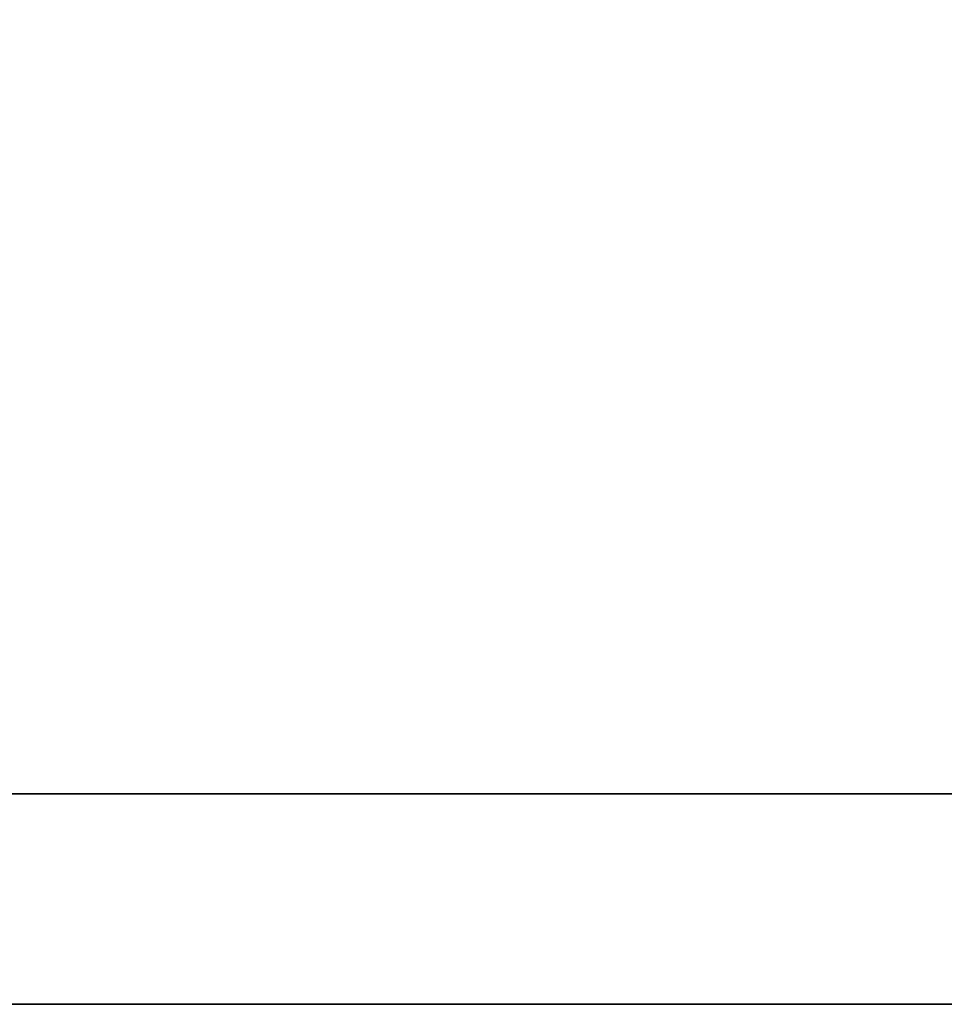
# Model space of a CAD drawing. Header units: millimetres. Extents: x 4 to 135, y 7 to 96.
# Tile 21 of 69: x 117.476 to 117.776, y 44.776 to 45.097. Entities that reach past the tile are written whole.
import ezdxf

# ---------------------------------------------------------------- set-up
doc = ezdxf.new("R2010")
doc.units = ezdxf.units.MM
doc.header["$LTSCALE"] = 0.1
doc.layers.get('0').update_dxf_attribs({"linetype": 'CONTINUOUS'})

# ---------------------------------------------------------------- blocks, each defined once
blk = doc.blocks.new('A$C06d8bffe')
at = {"lineweight": 35}
blk.add_open_spline([(18.84191, 1.13088), (18.84191, 1.13088), (18.84191, 0.89505), (18.84191, 0.89505), (18.84191, 0.89505), (18.84191, 0.89505), (18.84191, 0.87888), (18.84191, 0.87888), (18.84191, 0.87888), (18.84191, 0.87888), (18.82574, 0.87888), (18.82574, 0.87888), (18.82574, 0.87888), (18.82574, 0.87888), (5.04596, 0.87888), (5.04596, 0.87888), (5.04596, 0.87888), (5.04596, 0.87888), (5.04596, 0.81042), (5.04596, 0.81042), (5.04596, 0.81042), (5.04596, 0.81042), (19.42844, 0.81042), (19.42844, 0.81042), (19.42844, 0.81042), (19.42844, 0.81042), (18.84191, 1.13088), (18.84191, 1.13088)], degree=3, knots=[0, 0, 0, 0, 0.142857, 0.142857, 0.142857, 0.142857, 0.285714, 0.285714, 0.285714, 0.285714, 0.428571, 0.428571, 0.428571, 0.428571, 0.571429, 0.571429, 0.571429, 0.571429, 0.714286, 0.714286, 0.714286, 0.714286, 0.857143, 0.857143, 0.857143, 0.857143, 1, 1, 1, 1], dxfattribs=at)

msp = doc.modelspace()

# ---------------------------------------------------------------- block references
at = {"color": 0}
msp.add_blockref('A$C06d8bffe', (103.34169, 43.96575), dxfattribs=at)

doc.saveas('drawing.dxf')
